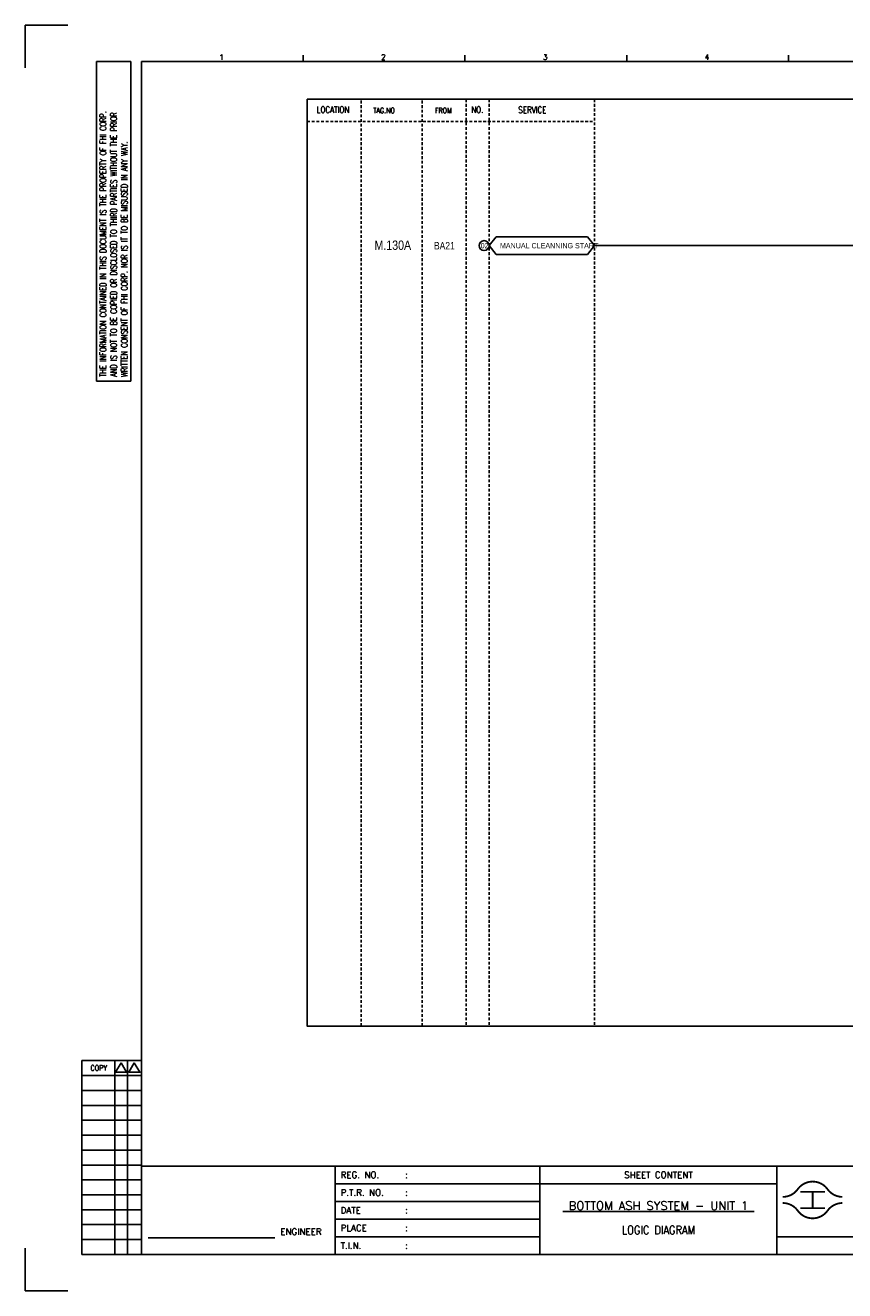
# Model space of a CAD drawing. Extents: x 1491 to 2457, y -129 to 553.
# Tile 1 of 3: x 1491 to 1933, y -129 to 553. Entities that reach past the tile are written whole.
import ezdxf
from ezdxf.enums import TextEntityAlignment as Align

# ---------------------------------------------------------------- set-up
doc = ezdxf.new("R2010")
doc.units = 0
doc.header["$MEASUREMENT"] = 0
doc.linetypes.add('HIDDEN', pattern=[4, 1.5, -1, 1.5])
doc.layers.get('0').update_dxf_attribs({"linetype": 'CONTINUOUS'})
doc.layers.get('DEFPOINTS').update_dxf_attribs({"linetype": 'CONTINUOUS'})
for name, color, linetype in [('CON', 4, 'CONTINUOUS'), ('DCS', 7, 'CONTINUOUS'), ('DIM', 3, 'CONTINUOUS'), ('HID', 2, 'HIDDEN'), ('TEXT', 7, 'CONTINUOUS'), ('圖框CON', 4, 'CONTINUOUS'), ('圖框DIM', 3, 'CONTINUOUS'), ('框線', 6, 'CONTINUOUS')]:
    doc.layers.add(name, color=color, linetype=linetype)
doc.styles.add('DAYUKP', font='complex', dxfattribs={"bigfont": 'DAYUKP.SHX'})
doc.styles.add('E4', font='simplex.shx', dxfattribs={"height": 4})
doc.styles.add('ROMANS', font='romans', dxfattribs={"width": 0.8})
doc.styles.add('style3', font='ARIALN.TTF')

# ---------------------------------------------------------------- blocks, each defined once
blk = doc.blocks.new('Sht_Cont_T3')
at = {"layer": 'TEXT', "color": 3, "linetype": 'Continuous', "style": 'E4'}
for tag, p in [('$SHT_CONT_L1$', (55.63, 24.91)), ('$SHT_CONT_L2$', (55.63, 16.61)), ('$SHT_CONT_L3$', (55.63, 8.3))]:
    blk.add_attdef(tag, text='', height=4, dxfattribs=at).set_placement(p, align=Align.MIDDLE)
blk = doc.blocks.new('1')
at = {"ltscale": 500, "const_width": 0.99}
blk.add_lwpolyline([(1686.83, 57.65, -0.241531), (1678.79, 61.78, 0.512989), (1662.7, 61.78, -0.241531), (1654.66, 57.65, -0.241531)], format="xyb", dxfattribs=at)
at = {"const_width": 0.99}
blk.add_lwpolyline([(1686.83, 54.35, 0.241531), (1678.79, 50.22, -0.512989), (1662.7, 50.22, 0.241531), (1654.66, 54.35, 0.241531)], format="xyb", dxfattribs=at)
at = {"ltscale": 500, "const_width": 0.99}
for points in [[(1664.14, 60.4), (1677.35, 60.4)], [(1670.74, 60.4), (1670.74, 51.6)], [(1664.14, 51.6), (1677.35, 51.6)]]:
    blk.add_lwpolyline(points, dxfattribs=at)
at = {"layer": 'CON'}
for points in [[(1523.67, 26.6), (1523.67, 74.29)], [(1651.45, 26.6), (1651.45, 74.29)]]:
    blk.add_lwpolyline(points, dxfattribs=at)
at = {"layer": 'CON', "ltscale": 500}
for points in [[(1523.67, 64.75), (1413.11, 64.75)], [(1651.45, 64.75), (1523.67, 64.75)], [(1523.67, 55.22), (1413.11, 55.22)], [(1523.67, 45.69), (1413.11, 45.69)], [(1523.67, 36.15), (1413.11, 36.15)]]:
    blk.add_lwpolyline(points, dxfattribs=at)
at = {"layer": 'DEFPOINTS'}
for points in [[(1268.99, 689.33), (1246.02, 689.33), (1246.02, 666.36)], [(1268.99, 7.08), (1246.02, 7.08), (1246.02, 30.05)]]:
    blk.add_lwpolyline(points, dxfattribs=at)
at = {"layer": 'DIM'}
for p, q in [((1276.46, 131.12), (1276.46, 26.6)), ((1276.46, 131.12), (1308.62, 131.12)), ((1294.26, 26.6), (1294.26, 131.12)), ((1301.15, 26.6), (1301.15, 131.12)), ((1276.46, 123.08), (1308.62, 123.08)), ((1276.46, 115.04), (1308.62, 115.04)), ((1276.46, 107), (1308.62, 107)), ((1276.46, 98.96), (1308.62, 98.96)), ((1276.46, 90.92), (1308.62, 90.92)), ((1276.46, 82.88), (1308.62, 82.88)), ((1276.46, 74.84), (1308.62, 74.84)), ((1276.46, 66.8), (1308.62, 66.8)), ((1276.46, 58.76), (1308.62, 58.76)), ((1276.46, 50.72), (1308.62, 50.72)), ((1276.46, 42.68), (1308.62, 42.68)), ((1276.46, 34.64), (1308.62, 34.64)), ((1276.46, 26.6), (1308.62, 26.6))]:
    blk.add_line(p, q, dxfattribs=at)
for points in [[(1297.7, 129.98), (1294.72, 124.81), (1300.69, 124.81)], [(1304.83, 129.98), (1301.84, 124.81), (1307.81, 124.81)]]:
    blk.add_lwpolyline(points, close=True, dxfattribs=at)
at = {"layer": '圖框CON'}
for p, q in [((1284.5, 669.81), (1302.87, 669.81)), ((1284.5, 497.52), (1284.5, 669.81)), ((1302.87, 497.52), (1302.87, 669.81)), ((1395.91, 669.85), (1395.91, 673.29)), ((1483.2, 669.85), (1483.2, 673.29)), ((1570.49, 669.85), (1570.49, 673.29)), ((1657.78, 669.85), (1657.78, 673.29)), ((1284.5, 497.52), (1302.87, 497.52))]:
    blk.add_line(p, q, dxfattribs=at)
for points in [[(1413.11, 26.6), (1413.11, 74.29)], [(1828.89, 36.15), (1802.67, 36.15), (1651.45, 36.15)]]:
    blk.add_lwpolyline(points, dxfattribs=at)
at = {"layer": '圖框DIM'}
blk.add_line((1312.36, 35.55), (1380.65, 35.55), dxfattribs=at)
at = {"layer": '框線'}
for p, q in [((1308.62, 669.81), (1308.62, 26.6)), ((2181.53, 669.81), (1308.62, 669.81)), ((2181.53, 74.29), (1308.62, 74.29)), ((2181.53, 26.6), (1308.62, 26.6))]:
    blk.add_line(p, q, dxfattribs=at)
at = {"style": 'DAYUKP'}
for s, p in [('1', (1350.64, 670.78)), ('2', (1437.93, 670.78)), ('3', (1525.22, 670.78)), ('4', (1612.51, 670.78))]:
    blk.add_text(s, height=2.87, dxfattribs=at).set_placement(p)
at = {"layer": 'DIM', "style": 'ROMANS', "width": 0.75}
for s, p in [('THE INFORMATION CONTAINED IN THIS DOCUMENT IS THE PROPERTY OF FHI CORP.', (1287.94, 499.82)), ('AND IS NOT TO BE COPIED OR DISCLOSED TO THIRD PARTIES WITHOUT THE PRIOR', (1293.68, 499.82)), ('WRITTEN CONSENT OF FHI CORP. NOR IS IT TO BE MISUSED IN ANY WAY.', (1299.43, 499.82))]:
    blk.add_text(s, height=3.4457, rotation=90, dxfattribs=at).set_placement(p, align=Align.MIDDLE_LEFT)
at = {"layer": 'DIM', "style": 'ROMANS', "width": 0.8}
blk.add_text('COPY', height=2.871, dxfattribs=at).set_placement((1285.64, 127.16), align=Align.MIDDLE)
at = {"layer": 'HID', "ltscale": 500, "style": 'ROMANS'}
for s, height, p in [('REG. NO.', 3.446, (1416.1, 69.52)), (':', 3.45, (1450.9, 69.52)), ('P.T.R. NO.', 3.446, (1416.1, 59.99)), (':', 3.45, (1450.9, 59.99)), ('DATE', 3.446, (1416.1, 50.45)), (':', 3.45, (1450.9, 50.45)), ('PLACE', 3.446, (1416.1, 40.92)), (':', 3.45, (1450.9, 40.92)), ('T.I.N.', 3.446, (1416.1, 31.37)), (':', 3.45, (1450.9, 31.39))]:
    blk.add_text(s, height=height, dxfattribs=at).set_placement(p, align=Align.MIDDLE_LEFT)
blk.add_text('SHEET CONTENT', height=3.4457, dxfattribs=at).set_placement((1587.56, 69.52), align=Align.MIDDLE)
at = {"layer": 'HID', "style": 'ROMANS'}
blk.add_text('ENGINEER', height=3.446, dxfattribs=at).set_placement((1394.71, 37.18), align=Align.CENTER)

msp = doc.modelspace()

# ---------------------------------------------------------------- linework, layer by layer
at = {"layer": 'CON', "color": 6}
for p, q in [((1740.75, 434.52), (1744.65, 439.33)), ((1793.78, 439.33), (1744.65, 439.33)), ((1797.68, 434.52), (1793.78, 439.33)), ((1740.75, 434.52), (1744.65, 429.7)), ((1797.68, 434.52), (1793.78, 429.7)), ((1744.65, 429.7), (1793.78, 429.7))]:
    msp.add_line(p, q, dxfattribs=at)
at = {"layer": 'CON'}
msp.add_line((1797.68, 434.52), (2242.88, 434.52), dxfattribs=at)
msp.add_lwpolyline([(1642.63, 513.41), (2356.63, 513.41), (2356.63, 13.61), (1642.63, 13.61)], close=True, dxfattribs=at)
msp.add_circle((1738.07, 434.52), 2.68, dxfattribs=at)
at = {"layer": 'HID'}
for p, q in [((1671.68, 512.71), (1671.68, 13.61)), ((1704.61, 512.71), (1704.61, 13.61)), ((1728.33, 513.41), (1728.33, 13.59)), ((1740.75, 513.41), (1740.75, 13.59)), ((1797.68, 513.41), (1797.68, 13.61)), ((1642.63, 501.51), (1797.68, 501.51))]:
    msp.add_line(p, q, dxfattribs=at)

# ---------------------------------------------------------------- block references
msp.add_blockref('1', (244.56, -136.03))
at = {"layer": 'TEXT', "color": 0}
ref = msp.add_blockref('Sht_Cont_T3', (1768.23, -109.43), dxfattribs=dict(at, xscale=1.148576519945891, yscale=1.148576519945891, zscale=1.148576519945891))
ref.add_attrib('$SHT_CONT_L1$', '%%U BOTTOM ASH SYSTEM - UNIT 1 ', dxfattribs={"color": 3, "linetype": 'Continuous', "height": 4.5943, "style": 'E4'}).set_placement((1832.12, -80.82), align=Align.TOP_CENTER)
ref.add_attrib('$SHT_CONT_L3$', 'LOGIC DIAGRAM', dxfattribs={"color": 3, "linetype": 'Continuous', "height": 4.5943, "style": 'E4', "width": 0.85}).set_placement((1832.12, -99.89), align=Align.BOTTOM_CENTER)

# ---------------------------------------------------------------- texts
at = {"layer": 'CON', "style": 'ROMANS', "width": 0.8}
for s, p in [('LOCATION', (1656.56, 507.81)), ('NO.', (1734.45, 507.81)), ('SERVICE', (1764.1, 507.73))]:
    msp.add_text(s, height=3.5, dxfattribs=at).set_placement(p, align=Align.MIDDLE)
for s, p in [('TAG.NO', (1678.29, 505.15)), ('FROM', (1711.55, 505.15))]:
    msp.add_text(s, height=2.8, dxfattribs=at).set_placement(p, align=Align.BOTTOM_LEFT)
at = {"layer": 'CON', "style": 'style3'}
msp.add_text('BA21', height=4, dxfattribs=at).set_placement((1711.04, 434.47), align=Align.MIDDLE_LEFT)
for s, p in [('02', (1736.22, 432.24)), ('MANUAL CLEANNING START', (1746.61, 432.24))]:
    msp.add_text(s, height=2.8, dxfattribs=at).set_placement(p, align=Align.BOTTOM_LEFT)
at = {"layer": 'DCS', "linetype": 'ByBlock', "style": 'style3'}
msp.add_text('M.130A', height=5, dxfattribs=at).set_placement((1678.95, 432.23))

doc.saveas('drawing.dxf')
